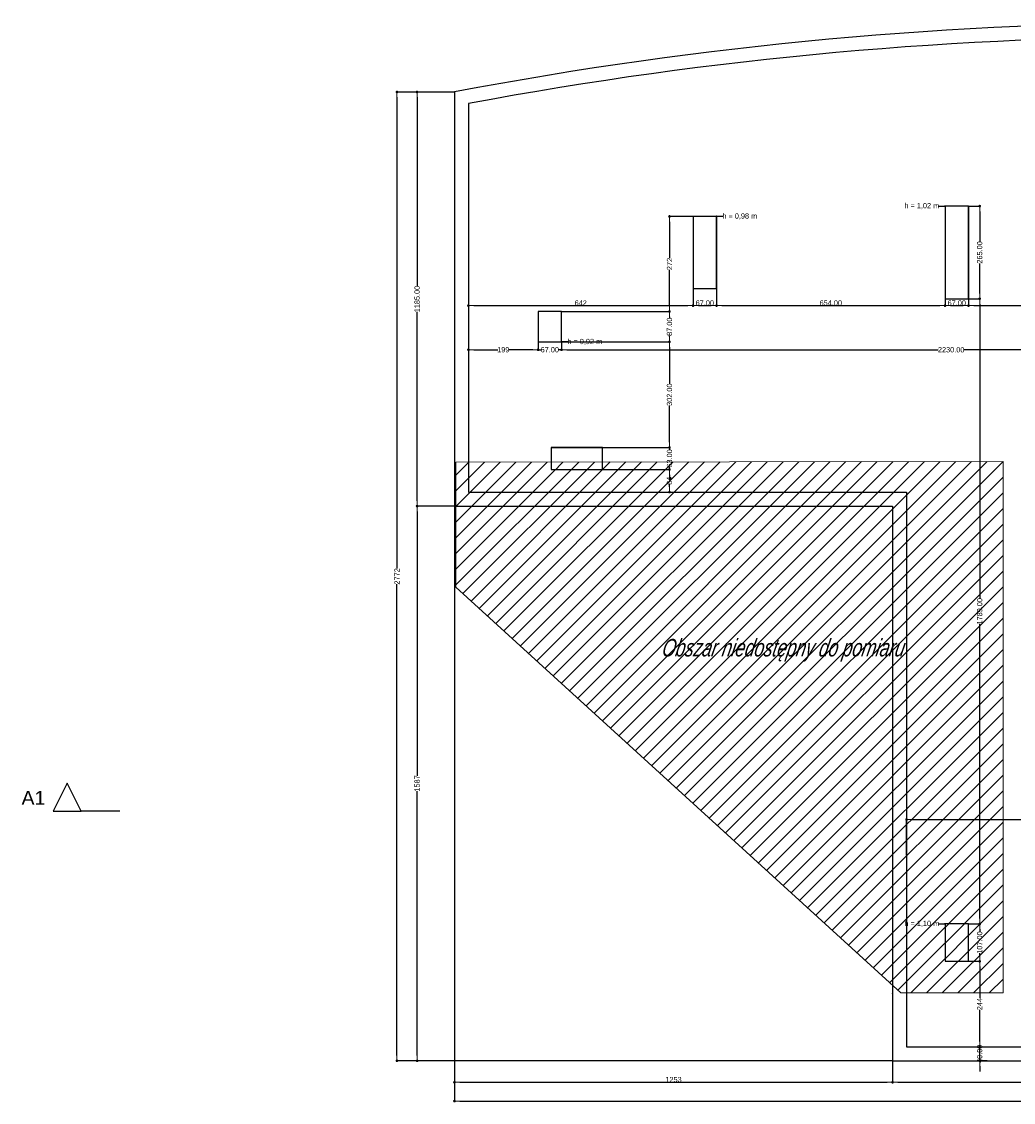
# Model space of a CAD drawing. Header units: millimetres. Extents: x -175445 to -20415, y -559200 to 231527.
# Tile 53 of 256: x -168540 to -140160, y -249072 to -218144. Entities that reach past the tile are written whole.
import ezdxf
from ezdxf import colors
from ezdxf.entities.mleader import LeaderData, LeaderLine
from ezdxf.math import Vec2, Vec3

# ---------------------------------------------------------------- set-up
doc = ezdxf.new("R2010")
doc.units = ezdxf.units.MM
doc.header["$MEASUREMENT"] = 0
doc.linetypes.add('Wipeout_Contour', pattern=[1000, 0, -1000])
for name, color, linetype in [('Linia', 7, 'Continuous'), ('Płaszczyzna odcinająca', 7, 'Continuous'), ('Strop', 7, 'Continuous'), ('Słup', 7, 'Continuous'), ('Tekst', 7, 'Continuous'), ('Wymiary', 9, 'Continuous')]:
    doc.layers.add(name, color=color, linetype=linetype)
doc.layers.add('PAB - opisy ogólne', color=7, linetype='Continuous', lineweight=18)
doc.layers.add('PAB - widokowe', color=7, linetype='Continuous', lineweight=18)
doc.styles.add('Arial', font='txt')
doc.styles.add('ROMANS-ITALIC', font='ariali.ttf', dxfattribs={"width": 0.7, "oblique": 12})
doc.styles.add('Times new roman', font='txt')
doc.dimstyles.new('GENERATED_STYLE__1', dxfattribs={"dimtxt": 150, "dimasz": 152, "dimexe": 0.18, "dimexo": 0, "dimgap": 0.09, "dimtad": 1, "dimtih": 1, "dimtoh": 1, "dimlfac": 0.1, "dimzin": 0, "dimdsep": 46, "dimtxsty": 'Arial', "dimblk": 'ARROWHEAD_11', "dimblk1": 'ARROWHEAD_11', "dimblk2": 'ARROWHEAD_11', "dimcen": 0.09, "dimclrd": 256, "dimclre": 256, "dimclrt": 256, "dimazin": 0, "dimtfac": 1, "dimtdec": 4, "dimtmove": 0, "dimatfit": 3, "dimfxl": 1, "dimtolj": 1, "dimtzin": 0, "dimarcsym": 0})
doc.dimstyles.new('GENERATED_STYLE__2', dxfattribs={"dimtxt": 150, "dimasz": 152, "dimexe": 0.18, "dimexo": 0, "dimgap": 0.09, "dimtad": 1, "dimlfac": 0.1, "dimzin": 0, "dimdsep": 46, "dimtxsty": 'Arial', "dimblk": 'ARROWHEAD_11', "dimblk1": 'ARROWHEAD_11', "dimblk2": 'ARROWHEAD_11', "dimcen": 0.09, "dimclrd": 256, "dimclre": 256, "dimclrt": 256, "dimazin": 0, "dimtfac": 1, "dimtdec": 4, "dimtmove": 0, "dimatfit": 3, "dimfxl": 1, "dimtolj": 1, "dimtzin": 0, "dimarcsym": 0})

# ---------------------------------------------------------------- blocks, each defined once
blk = doc.blocks.new('ARROWHEAD_11')
at = {"color": 0, "linetype": 'Continuous', "lineweight": 0}
blk.add_line((0, 0), (-1, 0), dxfattribs=at)
at = {"color": 0, "linetype": 'Continuous', "lineweight": 0, "const_width": 0.25, "flags": 128}
blk.add_lwpolyline([(-0.125, 0, 1), (0.125, 0, 1)], format="xyb", close=True, dxfattribs=at)
blk = doc.blocks.new('*D3928')
at = {"layer": 'Defpoints', "color": 0}
for p in [(-149325, -223719), (-155754, -224526), (-149325, -226272)]:
    blk.add_point(p, dxfattribs=at)
at = {"layer": 'Wymiary', "lineweight": -2}
for p, q in [((-149325, -223719), (-149325, -226272)), ((-155754, -224526), (-155754, -226272)), ((-155602, -226272), (-149477, -226272))]:
    blk.add_line(p, q, dxfattribs=at)
at = {"layer": 'Wymiary', "lineweight": -2, "xscale": 152, "yscale": 152, "zscale": 152, "rotation": 180}
blk.add_blockref('ARROWHEAD_11', (-155754, -226272), dxfattribs=at)
at = {"layer": 'Wymiary', "lineweight": -2, "xscale": 152, "yscale": 152, "zscale": 152}
blk.add_blockref('ARROWHEAD_11', (-149325, -226272), dxfattribs=at)
at = {"layer": 'Wymiary', "lineweight": 13, "insert": (-152540, -226195), "char_height": 150, "attachment_point": 5, "style": 'Arial'}
blk.add_mtext('\\A1;642', dxfattribs=at)
blk = doc.blocks.new('*D3929')
at = {"layer": 'Defpoints', "color": 0}
for p in [(-149325, -223719), (-148655, -223719), (-148655, -226272)]:
    blk.add_point(p, dxfattribs=at)
at = {"layer": 'Wymiary', "lineweight": -2}
for p, q in [((-149325, -223719), (-149325, -226272)), ((-148655, -223719), (-148655, -226272)), ((-149173, -226272), (-148807, -226272))]:
    blk.add_line(p, q, dxfattribs=at)
at = {"layer": 'Wymiary', "lineweight": -2, "xscale": 152, "yscale": 152, "zscale": 152, "rotation": 180}
blk.add_blockref('ARROWHEAD_11', (-149325, -226272), dxfattribs=at)
at = {"layer": 'Wymiary', "lineweight": -2, "xscale": 152, "yscale": 152, "zscale": 152}
blk.add_blockref('ARROWHEAD_11', (-148655, -226272), dxfattribs=at)
at = {"layer": 'Wymiary', "lineweight": 13, "insert": (-148990, -226195), "char_height": 150, "attachment_point": 5, "style": 'Arial'}
blk.add_mtext('\\A1;67.00', dxfattribs=at)
blk = doc.blocks.new('*D3930')
at = {"layer": 'Defpoints', "color": 0}
for p in [(-142115, -223424), (-148655, -223719), (-142115, -226272)]:
    blk.add_point(p, dxfattribs=at)
at = {"layer": 'Wymiary', "lineweight": -2}
for p, q in [((-142115, -223424), (-142115, -226272)), ((-148655, -223719), (-148655, -226272)), ((-148503, -226272), (-142267, -226272))]:
    blk.add_line(p, q, dxfattribs=at)
at = {"layer": 'Wymiary', "lineweight": -2, "xscale": 152, "yscale": 152, "zscale": 152, "rotation": 180}
blk.add_blockref('ARROWHEAD_11', (-148655, -226272), dxfattribs=at)
at = {"layer": 'Wymiary', "lineweight": -2, "xscale": 152, "yscale": 152, "zscale": 152}
blk.add_blockref('ARROWHEAD_11', (-142115, -226272), dxfattribs=at)
at = {"layer": 'Wymiary', "lineweight": 13, "insert": (-145385, -226195), "char_height": 150, "attachment_point": 5, "style": 'Arial'}
blk.add_mtext('\\A1;654.00', dxfattribs=at)
blk = doc.blocks.new('*D3931')
at = {"layer": 'Defpoints', "color": 0}
for p in [(-142115, -223424), (-141445, -223424), (-141445, -226272)]:
    blk.add_point(p, dxfattribs=at)
at = {"layer": 'Wymiary', "lineweight": -2}
for p, q in [((-142115, -223424), (-142115, -226272)), ((-141445, -223424), (-141445, -226272)), ((-141963, -226272), (-141597, -226272))]:
    blk.add_line(p, q, dxfattribs=at)
at = {"layer": 'Wymiary', "lineweight": -2, "xscale": 152, "yscale": 152, "zscale": 152, "rotation": 180}
blk.add_blockref('ARROWHEAD_11', (-142115, -226272), dxfattribs=at)
at = {"layer": 'Wymiary', "lineweight": -2, "xscale": 152, "yscale": 152, "zscale": 152}
blk.add_blockref('ARROWHEAD_11', (-141445, -226272), dxfattribs=at)
at = {"layer": 'Wymiary', "lineweight": 13, "insert": (-141780, -226195), "char_height": 150, "attachment_point": 5, "style": 'Arial'}
blk.add_mtext('\\A1;67.00', dxfattribs=at)
blk = doc.blocks.new('*D3932')
at = {"layer": 'Defpoints', "color": 0}
for p in [(-141445, -223424), (-134875, -226132), (-134875, -226272)]:
    blk.add_point(p, dxfattribs=at)
at = {"layer": 'Wymiary', "lineweight": -2}
for p, q in [((-141445, -223424), (-141445, -226272)), ((-141293, -226272), (-135027, -226272)), ((-134875, -226132), (-134875, -226272))]:
    blk.add_line(p, q, dxfattribs=at)
at = {"layer": 'Wymiary', "lineweight": -2, "xscale": 152, "yscale": 152, "zscale": 152, "rotation": 180}
blk.add_blockref('ARROWHEAD_11', (-141445, -226272), dxfattribs=at)
at = {"layer": 'Wymiary', "lineweight": -2, "xscale": 152, "yscale": 152, "zscale": 152}
blk.add_blockref('ARROWHEAD_11', (-134875, -226272), dxfattribs=at)
at = {"layer": 'Wymiary', "lineweight": 13, "insert": (-138160, -226195), "char_height": 150, "attachment_point": 5, "style": 'Arial'}
blk.add_mtext('\\A1;657.00', dxfattribs=at)
blk = doc.blocks.new('*D3949')
at = {"layer": 'Defpoints', "color": 0}
for p in [(-153384, -230960), (-150001, -230960), (-153391, -231608)]:
    blk.add_point(p, dxfattribs=at)
at = {"layer": 'Wymiary', "lineweight": -2}
for p, q in [((-153384, -230960), (-150001, -230960)), ((-150001, -231112), (-150001, -231176)), ((-153391, -231608), (-150001, -231608)), ((-150001, -231456), (-150001, -231392))]:
    blk.add_line(p, q, dxfattribs=at)
at = {"layer": 'Wymiary', "lineweight": -2, "xscale": 152, "yscale": 152, "zscale": 152}
for p, rotation in [((-150001, -230960), 90), ((-150001, -231608), 270)]:
    blk.add_blockref('ARROWHEAD_11', p, dxfattribs=dict(at, rotation=rotation))
at = {"layer": 'Wymiary', "lineweight": 13, "insert": (-150001, -231284), "char_height": 150, "attachment_point": 5, "rotation": 90, "style": 'Arial'}
blk.add_mtext('\\A1;64', dxfattribs=at)
blk = doc.blocks.new('*D3950')
at = {"layer": 'Defpoints', "color": 0}
for p in [(-153384, -230330), (-150001, -230330), (-153384, -230960)]:
    blk.add_point(p, dxfattribs=at)
at = {"layer": 'Wymiary', "lineweight": -2}
for p, q in [((-150001, -230178), (-150001, -230026)), ((-153384, -230330), (-150001, -230330)), ((-150001, -230330), (-150001, -230392)), ((-153384, -230960), (-150001, -230960)), ((-150001, -230960), (-150001, -230899)), ((-150001, -231112), (-150001, -231264))]:
    blk.add_line(p, q, dxfattribs=at)
at = {"layer": 'Wymiary', "lineweight": -2, "xscale": 152, "yscale": 152, "zscale": 152}
for p, rotation in [((-150001, -230330), 270), ((-150001, -230960), 90)]:
    blk.add_blockref('ARROWHEAD_11', p, dxfattribs=dict(at, rotation=rotation))
at = {"layer": 'Wymiary', "lineweight": 13, "insert": (-150001, -230645), "char_height": 150, "attachment_point": 5, "rotation": 90, "style": 'Arial'}
blk.add_mtext('\\A1;63.00', dxfattribs=at)
blk = doc.blocks.new('*D3951')
at = {"layer": 'Defpoints', "color": 0}
for p in [(-153090, -227310), (-150001, -227310), (-153384, -230330)]:
    blk.add_point(p, dxfattribs=at)
at = {"layer": 'Wymiary', "lineweight": -2}
for p, q in [((-153090, -227310), (-150001, -227310)), ((-150001, -227462), (-150001, -228509)), ((-150001, -230178), (-150001, -229132)), ((-153384, -230330), (-150001, -230330))]:
    blk.add_line(p, q, dxfattribs=at)
at = {"layer": 'Wymiary', "lineweight": -2, "xscale": 152, "yscale": 152, "zscale": 152}
for p, rotation in [((-150001, -227310), 90), ((-150001, -230330), 270)]:
    blk.add_blockref('ARROWHEAD_11', p, dxfattribs=dict(at, rotation=rotation))
at = {"layer": 'Wymiary', "lineweight": 13, "insert": (-150001, -228820), "char_height": 150, "attachment_point": 5, "rotation": 90, "style": 'Arial'}
blk.add_mtext('\\A1;302.00', dxfattribs=at)
blk = doc.blocks.new('*D3952')
at = {"layer": 'Defpoints', "color": 0}
for p in [(-153090, -226440), (-150001, -226440), (-153090, -227310)]:
    blk.add_point(p, dxfattribs=at)
at = {"layer": 'Wymiary', "lineweight": -2}
for p, q in [((-153090, -226440), (-150001, -226440)), ((-150001, -226592), (-150001, -226622)), ((-153090, -227310), (-150001, -227310)), ((-150001, -227158), (-150001, -227128))]:
    blk.add_line(p, q, dxfattribs=at)
at = {"layer": 'Wymiary', "lineweight": -2, "xscale": 152, "yscale": 152, "zscale": 152}
for p, rotation in [((-150001, -226440), 90), ((-150001, -227310), 270)]:
    blk.add_blockref('ARROWHEAD_11', p, dxfattribs=dict(at, rotation=rotation))
at = {"layer": 'Wymiary', "lineweight": 13, "insert": (-150001, -226875), "char_height": 150, "attachment_point": 5, "rotation": 90, "style": 'Arial'}
blk.add_mtext('\\A1;87.00', dxfattribs=at)
blk = doc.blocks.new('*D3953')
at = {"layer": 'Defpoints', "color": 0}
for p in [(-150001, -223719), (-149325, -223719), (-153090, -226440)]:
    blk.add_point(p, dxfattribs=at)
at = {"layer": 'Wymiary', "lineweight": -2}
for p, q in [((-149325, -223719), (-150001, -223719)), ((-150001, -223871), (-150001, -224913)), ((-150001, -226288), (-150001, -225246)), ((-153090, -226440), (-150001, -226440))]:
    blk.add_line(p, q, dxfattribs=at)
at = {"layer": 'Wymiary', "lineweight": -2, "xscale": 152, "yscale": 152, "zscale": 152}
for p, rotation in [((-150001, -223719), 90), ((-150001, -226440), 270)]:
    blk.add_blockref('ARROWHEAD_11', p, dxfattribs=dict(at, rotation=rotation))
at = {"layer": 'Wymiary', "lineweight": 13, "insert": (-150001, -225080), "char_height": 150, "attachment_point": 5, "rotation": 90, "style": 'Arial'}
blk.add_mtext('\\A1;272', dxfattribs=at)
blk = doc.blocks.new('*D3955')
at = {"layer": 'Defpoints', "color": 0}
for p in [(-153090, -227310), (-130790, -227312), (-153091, -227534)]:
    blk.add_point(p, dxfattribs=at)
at = {"layer": 'Wymiary', "lineweight": -2}
for p, q in [((-153090, -227310), (-153091, -227534)), ((-130790, -227312), (-130791, -227536)), ((-152939, -227534), (-142311, -227535)), ((-130943, -227536), (-141570, -227535))]:
    blk.add_line(p, q, dxfattribs=at)
at = {"layer": 'Wymiary', "lineweight": -2, "xscale": 152, "yscale": 152, "zscale": 152}
for p, rotation in [((-153091, -227534), 179.9948180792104), ((-130791, -227536), 359.9948180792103)]:
    blk.add_blockref('ARROWHEAD_11', p, dxfattribs=dict(at, rotation=rotation))
at = {"layer": 'Wymiary', "lineweight": 13, "insert": (-141941, -227535), "char_height": 150, "attachment_point": 5, "rotation": 359.9948, "style": 'Arial'}
blk.add_mtext('\\A1;2230.00', dxfattribs=at)
blk = doc.blocks.new('*D3956')
at = {"layer": 'Defpoints', "color": 0}
for p in [(-153760, -227310), (-153090, -227310), (-153761, -227534)]:
    blk.add_point(p, dxfattribs=at)
at = {"layer": 'Wymiary', "lineweight": -2}
for p, q in [((-153760, -227310), (-153761, -227534)), ((-153090, -227310), (-153091, -227534)), ((-153913, -227534), (-154065, -227534)), ((-153761, -227534), (-153679, -227534)), ((-153091, -227534), (-153172, -227534)), ((-152939, -227534), (-152787, -227534))]:
    blk.add_line(p, q, dxfattribs=at)
at = {"layer": 'Wymiary', "lineweight": -2, "xscale": 152, "yscale": 152, "zscale": 152}
for p, rotation in [((-153761, -227534), 359.9948180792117), ((-153091, -227534), 179.9948180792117)]:
    blk.add_blockref('ARROWHEAD_11', p, dxfattribs=dict(at, rotation=rotation))
at = {"layer": 'Wymiary', "lineweight": 13, "insert": (-153426, -227534), "char_height": 150, "attachment_point": 5, "rotation": 359.9948, "style": 'Arial'}
blk.add_mtext('\\A1;67.00', dxfattribs=at)
blk = doc.blocks.new('*D3957')
at = {"layer": 'Defpoints', "color": 0}
for p in [(-155754, -227310), (-153760, -227310), (-155754, -227534)]:
    blk.add_point(p, dxfattribs=at)
at = {"layer": 'Wymiary', "lineweight": -2}
for p, q in [((-155754, -227310), (-155754, -227534)), ((-153760, -227310), (-153761, -227534)), ((-155602, -227534), (-154916, -227534)), ((-153913, -227534), (-154598, -227534))]:
    blk.add_line(p, q, dxfattribs=at)
at = {"layer": 'Wymiary', "lineweight": -2, "xscale": 152, "yscale": 152, "zscale": 152}
for p, rotation in [((-155754, -227534), 179.9948180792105), ((-153761, -227534), 359.9948180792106)]:
    blk.add_blockref('ARROWHEAD_11', p, dxfattribs=dict(at, rotation=rotation))
at = {"layer": 'Wymiary', "lineweight": 13, "insert": (-154757, -227534), "char_height": 150, "attachment_point": 5, "rotation": 359.9948, "style": 'Arial'}
blk.add_mtext('\\A1;199', dxfattribs=at)
blk = doc.blocks.new('*D3958')
at = {"layer": 'Defpoints', "color": 0}
for p in [(-141356, -247482), (-141125, -247482), (-140913, -247882)]:
    blk.add_point(p, dxfattribs=at)
at = {"layer": 'Wymiary', "lineweight": -2}
for p, q in [((-141125, -247330), (-141125, -247178)), ((-141356, -247482), (-141124, -247482)), ((-141125, -247882), (-141125, -247482)), ((-140913, -247882), (-141125, -247882)), ((-141125, -248034), (-141125, -248186))]:
    blk.add_line(p, q, dxfattribs=at)
at = {"layer": 'Wymiary', "lineweight": -2, "xscale": 152, "yscale": 152, "zscale": 152}
for p, rotation in [((-141125, -247482), 270), ((-141125, -247882), 90)]:
    blk.add_blockref('ARROWHEAD_11', p, dxfattribs=dict(at, rotation=rotation))
at = {"layer": 'Wymiary', "lineweight": 13, "insert": (-141125, -247682), "char_height": 150, "attachment_point": 5, "rotation": 90, "style": 'Arial'}
blk.add_mtext('\\A1;40.00', dxfattribs=at)
blk = doc.blocks.new('*D3959')
at = {"layer": 'Defpoints', "color": 0}
for p in [(-141445, -245034), (-141125, -245034), (-141356, -247482)]:
    blk.add_point(p, dxfattribs=at)
at = {"layer": 'Wymiary', "lineweight": -2}
for p, q in [((-141445, -245034), (-141124, -245034)), ((-141125, -245186), (-141125, -246091)), ((-141125, -247330), (-141125, -246425)), ((-141356, -247482), (-141124, -247482))]:
    blk.add_line(p, q, dxfattribs=at)
at = {"layer": 'Wymiary', "lineweight": -2, "xscale": 152, "yscale": 152, "zscale": 152}
for p, rotation in [((-141125, -245034), 90), ((-141125, -247482), 270)]:
    blk.add_blockref('ARROWHEAD_11', p, dxfattribs=dict(at, rotation=rotation))
at = {"layer": 'Wymiary', "lineweight": 13, "insert": (-141125, -246258), "char_height": 150, "attachment_point": 5, "rotation": 90, "style": 'Arial'}
blk.add_mtext('\\A1;244', dxfattribs=at)
blk = doc.blocks.new('*D3960')
at = {"layer": 'Defpoints', "color": 0}
for p in [(-141445, -243964), (-141125, -243964), (-141445, -245034)]:
    blk.add_point(p, dxfattribs=at)
at = {"layer": 'Wymiary', "lineweight": -2}
for p, q in [((-141445, -243964), (-141124, -243964)), ((-141125, -244116), (-141125, -244194)), ((-141125, -244882), (-141125, -244803)), ((-141445, -245034), (-141124, -245034))]:
    blk.add_line(p, q, dxfattribs=at)
at = {"layer": 'Wymiary', "lineweight": -2, "xscale": 152, "yscale": 152, "zscale": 152}
for p, rotation in [((-141125, -243964), 90), ((-141125, -245034), 270)]:
    blk.add_blockref('ARROWHEAD_11', p, dxfattribs=dict(at, rotation=rotation))
at = {"layer": 'Wymiary', "lineweight": 13, "insert": (-141125, -244499), "char_height": 150, "attachment_point": 5, "rotation": 90, "style": 'Arial'}
blk.add_mtext('\\A1;107.00', dxfattribs=at)
blk = doc.blocks.new('*D3961')
at = {"layer": 'Defpoints', "color": 0}
for p in [(-141445, -226074), (-141125, -226074), (-141445, -243964)]:
    blk.add_point(p, dxfattribs=at)
at = {"layer": 'Wymiary', "lineweight": -2}
for p, q in [((-141445, -226074), (-141124, -226074)), ((-141125, -226226), (-141125, -234656)), ((-141125, -243812), (-141125, -235381)), ((-141445, -243964), (-141124, -243964))]:
    blk.add_line(p, q, dxfattribs=at)
at = {"layer": 'Wymiary', "lineweight": -2, "xscale": 152, "yscale": 152, "zscale": 152}
for p, rotation in [((-141125, -226074), 90), ((-141125, -243964), 270)]:
    blk.add_blockref('ARROWHEAD_11', p, dxfattribs=dict(at, rotation=rotation))
at = {"layer": 'Wymiary', "lineweight": 13, "insert": (-141125, -235019), "char_height": 150, "attachment_point": 5, "rotation": 90, "style": 'Arial'}
blk.add_mtext('\\A1;1789.00', dxfattribs=at)
blk = doc.blocks.new('*D3962')
at = {"layer": 'Defpoints', "color": 0}
for p in [(-141445, -223424), (-141125, -223424), (-141445, -226074)]:
    blk.add_point(p, dxfattribs=at)
at = {"layer": 'Wymiary', "lineweight": -2}
for p, q in [((-141445, -223424), (-141124, -223424)), ((-141125, -223576), (-141125, -224436)), ((-141125, -225922), (-141125, -225061)), ((-141445, -226074), (-141124, -226074))]:
    blk.add_line(p, q, dxfattribs=at)
at = {"layer": 'Wymiary', "lineweight": -2, "xscale": 152, "yscale": 152, "zscale": 152}
for p, rotation in [((-141125, -223424), 90), ((-141125, -226074), 270)]:
    blk.add_blockref('ARROWHEAD_11', p, dxfattribs=dict(at, rotation=rotation))
at = {"layer": 'Wymiary', "lineweight": 13, "insert": (-141125, -224749), "char_height": 150, "attachment_point": 5, "rotation": 90, "style": 'Arial'}
blk.add_mtext('\\A1;265.00', dxfattribs=at)
blk = doc.blocks.new('*D3978')
at = {"layer": 'Defpoints', "color": 0}
for p in [(-134832, -240977), (-134832, -241812), (-143215, -242001)]:
    blk.add_point(p, dxfattribs=at)
at = {"layer": 'Wymiary', "lineweight": -2}
for p, q in [((-143215, -242001), (-143215, -240977)), ((-143063, -240977), (-134984, -240977)), ((-134832, -241812), (-134832, -240977))]:
    blk.add_line(p, q, dxfattribs=at)
at = {"layer": 'Wymiary', "lineweight": -2, "xscale": 152, "yscale": 152, "zscale": 152, "rotation": 180}
blk.add_blockref('ARROWHEAD_11', (-143215, -240977), dxfattribs=at)
at = {"layer": 'Wymiary', "lineweight": -2, "xscale": 152, "yscale": 152, "zscale": 152}
blk.add_blockref('ARROWHEAD_11', (-134832, -240977), dxfattribs=at)
at = {"layer": 'Wymiary', "lineweight": 13, "insert": (-139024, -240900), "char_height": 150, "attachment_point": 5, "style": 'Arial'}
blk.add_mtext('\\A1;838', dxfattribs=at)
blk = doc.blocks.new('*D4084')
at = {"layer": 'Defpoints', "color": 0}
for p in [(-156154, -232008), (-143618, -247882), (-143618, -248497)]:
    blk.add_point(p, dxfattribs=at)
at = {"layer": 'Wymiary', "lineweight": -2}
for p, q in [((-156154, -232008), (-156154, -248497)), ((-143618, -247882), (-143618, -248497)), ((-156002, -248497), (-143770, -248497))]:
    blk.add_line(p, q, dxfattribs=at)
at = {"layer": 'Wymiary', "lineweight": -2, "xscale": 152, "yscale": 152, "zscale": 152, "rotation": 180}
blk.add_blockref('ARROWHEAD_11', (-156154, -248497), dxfattribs=at)
at = {"layer": 'Wymiary', "lineweight": -2, "xscale": 152, "yscale": 152, "zscale": 152}
blk.add_blockref('ARROWHEAD_11', (-143618, -248497), dxfattribs=at)
at = {"layer": 'Wymiary', "lineweight": 13, "insert": (-149886, -248420), "char_height": 150, "attachment_point": 5, "style": 'Arial'}
blk.add_mtext('\\A1;1253', dxfattribs=at)
blk = doc.blocks.new('*D4085')
at = {"layer": 'Defpoints', "color": 0}
for p in [(-143618, -247882), (-98195, -247882), (-98195, -248497)]:
    blk.add_point(p, dxfattribs=at)
at = {"layer": 'Wymiary', "lineweight": -2}
for p, q in [((-143618, -247882), (-143618, -248497)), ((-98195, -247882), (-98195, -248497)), ((-143466, -248497), (-98347, -248497))]:
    blk.add_line(p, q, dxfattribs=at)
at = {"layer": 'Wymiary', "lineweight": -2, "xscale": 152, "yscale": 152, "zscale": 152, "rotation": 180}
blk.add_blockref('ARROWHEAD_11', (-143618, -248497), dxfattribs=at)
at = {"layer": 'Wymiary', "lineweight": -2, "xscale": 152, "yscale": 152, "zscale": 152}
blk.add_blockref('ARROWHEAD_11', (-98195, -248497), dxfattribs=at)
at = {"layer": 'Wymiary', "lineweight": 13, "insert": (-120907, -248421), "char_height": 150, "attachment_point": 5, "style": 'Arial'}
blk.add_mtext('\\A1;4542', dxfattribs=at)
blk = doc.blocks.new('*D4091')
at = {"layer": 'Defpoints', "color": 0}
for p in [(-157223, -232008), (-156154, -232008), (-143618, -247882)]:
    blk.add_point(p, dxfattribs=at)
at = {"layer": 'Wymiary', "lineweight": -2}
for p, q in [((-156154, -232008), (-157224, -232008)), ((-157223, -232160), (-157223, -239728)), ((-157223, -247730), (-157223, -240162)), ((-143618, -247882), (-157224, -247882))]:
    blk.add_line(p, q, dxfattribs=at)
at = {"layer": 'Wymiary', "lineweight": -2, "xscale": 152, "yscale": 152, "zscale": 152}
for p, rotation in [((-157223, -232008), 90), ((-157223, -247882), 270)]:
    blk.add_blockref('ARROWHEAD_11', p, dxfattribs=dict(at, rotation=rotation))
at = {"layer": 'Wymiary', "lineweight": 13, "insert": (-157223, -239945), "char_height": 150, "attachment_point": 5, "rotation": 90, "style": 'Arial'}
blk.add_mtext('\\A1;1587', dxfattribs=at)
blk = doc.blocks.new('*D4092')
at = {"layer": 'Defpoints', "color": 0}
for p in [(-157223, -220158), (-156154, -220158), (-156154, -232008)]:
    blk.add_point(p, dxfattribs=at)
at = {"layer": 'Wymiary', "lineweight": -2}
for p, q in [((-156154, -220158), (-157224, -220158)), ((-157223, -220310), (-157223, -225720)), ((-157223, -231856), (-157223, -226445)), ((-156154, -232008), (-157224, -232008))]:
    blk.add_line(p, q, dxfattribs=at)
at = {"layer": 'Wymiary', "lineweight": -2, "xscale": 152, "yscale": 152, "zscale": 152}
for p, rotation in [((-157223, -220158), 90), ((-157223, -232008), 270)]:
    blk.add_blockref('ARROWHEAD_11', p, dxfattribs=dict(at, rotation=rotation))
at = {"layer": 'Wymiary', "lineweight": 13, "insert": (-157223, -226083), "char_height": 150, "attachment_point": 5, "rotation": 90, "style": 'Arial'}
blk.add_mtext('\\A1;1185.00', dxfattribs=at)
blk = doc.blocks.new('*D4093')
at = {"layer": 'Defpoints', "color": 0}
for p in [(-157799, -220158), (-156154, -220158), (-143618, -247882)]:
    blk.add_point(p, dxfattribs=at)
at = {"layer": 'Wymiary', "lineweight": -2}
for p, q in [((-156154, -220158), (-157799, -220158)), ((-157799, -220310), (-157799, -233796)), ((-157799, -247730), (-157799, -234245)), ((-143618, -247882), (-157799, -247882))]:
    blk.add_line(p, q, dxfattribs=at)
at = {"layer": 'Wymiary', "lineweight": -2, "xscale": 152, "yscale": 152, "zscale": 152}
for p, rotation in [((-157799, -220158), 90), ((-157799, -247882), 270)]:
    blk.add_blockref('ARROWHEAD_11', p, dxfattribs=dict(at, rotation=rotation))
at = {"layer": 'Wymiary', "lineweight": 13, "insert": (-157799, -234020), "char_height": 150, "attachment_point": 5, "rotation": 90, "style": 'Arial'}
blk.add_mtext('\\A1;2772', dxfattribs=at)
blk = doc.blocks.new('*D4094')
at = {"layer": 'Defpoints', "color": 0}
for p in [(-156154, -232008), (-69175, -241777), (-69175, -249034)]:
    blk.add_point(p, dxfattribs=at)
at = {"layer": 'Wymiary', "lineweight": -2}
for p, q in [((-156154, -232008), (-156154, -249034)), ((-69175, -241777), (-69175, -249034)), ((-156002, -249034), (-69327, -249034))]:
    blk.add_line(p, q, dxfattribs=at)
at = {"layer": 'Wymiary', "lineweight": -2, "xscale": 152, "yscale": 152, "zscale": 152, "rotation": 180}
blk.add_blockref('ARROWHEAD_11', (-156154, -249034), dxfattribs=at)
at = {"layer": 'Wymiary', "lineweight": -2, "xscale": 152, "yscale": 152, "zscale": 152}
blk.add_blockref('ARROWHEAD_11', (-69175, -249034), dxfattribs=at)
at = {"layer": 'Wymiary', "lineweight": 13, "insert": (-112665, -248957), "char_height": 150, "attachment_point": 5, "style": 'Arial'}
blk.add_mtext('\\A1;8697', dxfattribs=at)

msp = doc.modelspace()

# ---------------------------------------------------------------- linework, layer by layer
at = {"layer": 'Płaszczyzna odcinająca', "color": 253}
msp.add_line((-165732.766, -240739.827), (-166832.766, -240739.827), dxfattribs=at)
at = {"layer": 'Strop', "color": 253, "flags": 128}
for points in [[(-116630.92, -219636.25, 0.026147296), (-127667.74, -218426.566), (-131941.689, -218224.558, 0.006018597), (-134633.975, -218178.559, 0.048415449), (-156154.021, -220157.681, 0.000026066), (-156154.021, -220159.867), (-156154.021, -220678.407), (-156154.021, -222958.111), (-156154.021, -232007.681), (-155754.021, -232007.681), (-143615.433, -232007.681), (-143615.433, -245775.303), (-143615.433, -246316.861), (-143617.874, -246316.861), (-143617.874, -247882.5), (-141925.477, -247882.5), (-98195.477, -247882.5)], [(-116630.92, -219636.25, 0.026147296), (-127667.74, -218426.566), (-131941.689, -218224.558, 0.006018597), (-134633.975, -218178.559, 0.048415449), (-156154.021, -220157.681), (-156154.021, -232007.681), (-143615.433, -232007.681), (-143615.433, -245951.779), (-143617.874, -245949.552), (-143617.874, -247882.5), (-141925.477, -247882.5), (-98195.477, -247882.5)], [(-117090.037, -219967.51, 0.025197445), (-127688.556, -218826.029), (-131956.953, -218624.283, 0.00601048), (-134635.993, -218578.554, 0.047671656), (-155754.021, -220489.101), (-155754.021, -231607.681), (-143215.433, -231607.681), (-143215.433, -245775.303), (-143215.433, -247482.5), (-141925.477, -247482.5), (-98595.477, -247482.5)]]:
    msp.add_lwpolyline(points, format="xyb", dxfattribs=at)

# ---------------------------------------------------------------- texts
at = {"layer": 'Płaszczyzna odcinająca', "color": 253, "insert": (-168542.024, -240556.969), "char_height": 400, "attachment_point": 7, "style": 'Arial'}
msp.add_mtext('\\A1;{\\fArial|b0|i0|c238|p38;A1}', dxfattribs=at)
at = {"layer": 'Tekst', "color": 253, "char_height": 150, "attachment_point": 2, "style": 'Times new roman'}
for s, insert in [('\\A1;{\\fArial|b0|i0|c0|p38;h = 1,02 m}', (-142781.2, -223335.313)), ('\\A1;{\\fArial|b0|i0|c0|p38;h = 0,98 m}', (-147989.75, -223630.313)), ('\\A1;{\\fArial|b0|i0|c0|p38;h = 0,92 m}', (-152424.772, -227222.156)), ('\\A1;{\\fArial|b0|i0|c0|p38;h = 1,10 m}', (-142781.201, -243875.313))]:
    msp.add_mtext(s, dxfattribs=dict(at, insert=insert))

# ---------------------------------------------------------------- dimensions: what is measured, and where the dimension line sits
at = {"layer": 'Wymiary', "color": 8, "lineweight": 13}
for base, p1, p2, picture, middle in [((-157223.498, -220157.681), (-156154.021, -232007.681), (-156154.021, -220157.681), '*D4092', (-157223.498, -226082.681)), ((-141124.612, -247482.5), (-140913.006, -247882.5), (-141356.417, -247482.5), '*D3958', (-141124.612, -247682.5))]:
    dim = msp.add_linear_dim(base=base, p1=p1, p2=p2, angle=90, dimstyle='GENERATED_STYLE__2', dxfattribs=at)
    dim.commit()
    dim.dimension.update_dxf_attribs({"geometry": picture, "text_midpoint": middle, "dimtype": 160, "text_rotation": 90})
dim = msp.add_linear_dim(base=(-157223.498, -232007.681), p1=(-143617.874, -247882.5), p2=(-156154.021, -232007.681), angle=90, text='1587', dimstyle='GENERATED_STYLE__2', dxfattribs=at)
dim.commit()
dim.dimension.update_dxf_attribs({"geometry": '*D4091', "text_midpoint": (-157223.498, -239945.09), "dimtype": 160, "text_rotation": 90})
for base, p1, p2, text, picture, middle in [((-143617.874, -248497.217), (-156154.021, -232007.681), (-143617.874, -247882.5), '1253', '*D4084', (-149885.947, -248497.217)), ((-134832.169, -240976.793), (-143215.433, -242001.017), (-134832.169, -241812.5), '838', '*D3978', (-139023.801, -240976.793)), ((-98195.477, -248497.217), (-143617.874, -247882.5), (-98195.477, -247882.5), '4542', '*D4085', (-120906.675, -248497.217))]:
    dim = msp.add_linear_dim(base=base, p1=p1, p2=p2, text=text, dimstyle='GENERATED_STYLE__1', dxfattribs=at)
    dim.commit()
    dim.dimension.update_dxf_attribs({"geometry": picture, "text_midpoint": middle, "dimtype": 160})

# ---------------------------------------------------------------- leaders
at = {"layer": 'PAB - opisy ogólne', "color": 253}
ml = msp.add_multileader_mtext('Standard', dxfattribs=at)
ml.set_content('Obszar niedostępny do pomiaru', color=253, style='ROMANS-ITALIC')
ml.set_leader_properties()
ml.build(insert=Vec2(0, 0))
ml.multileader.update_dxf_attribs({"leader_type": 0, "has_text_frame": 1, "text_right_attachment_type": 5, "dogleg_length": 20, "arrow_head_size": 150})
ctx = ml.context
ctx.base_point, ctx.char_height, ctx.arrow_head_size, ctx.landing_gap_size, ctx.plane_origin = Vec3(-150382.989, -236134.128), 500, 150, 50, Vec3(-151889.614, -239917.349)
ctx.right_attachment, ctx.text_align_type = 5, 2
notes = []
notes.append((ctx, [(1, (1, 1, 0), (-150582.989, -236134.128), (1, 0), 200, [(0, [(-151025.448, -235668.91)], 0, [])])]))
ctx.mtext.insert, ctx.mtext.alignment, ctx.mtext.line_spacing_factor, ctx.mtext.flow_direction = Vec3(-143306.818, -235810.628), 3, 0.8, 5
for ctx, leaders in notes:
    for number, flags, end, landing, length, lines in leaders:
        leader = LeaderData()
        leader.index, (leader.has_last_leader_line, leader.has_dogleg_vector, leader.attachment_direction) = number, flags
        leader.last_leader_point, leader.dogleg_vector, leader.dogleg_length = Vec3(end), Vec3(landing), length
        for number, points, colour, breaks in lines:
            line = LeaderLine()
            line.index, line.vertices, line.color, line.breaks = number, Vec3.list(points), colors.encode_raw_color(colour), breaks
            leader.lines.append(line)
        ctx.leaders.append(leader)

# ---------------------------------------------------------------- next in the draw order: wipeouts: each hides what was drawn before it
at = {"color": 253, "linetype": 'Wipeout_Contour', "lineweight": 0, "ltscale": 501082.166134}
msp.add_wipeout([(-167632.766, -240739.827), (-166832.766, -240739.827), (-167232.766, -239939.827)], dxfattribs=at).dxf.layer = 'Płaszczyzna odcinająca'
at = {"color": 253, "linetype": 'Wipeout_Contour', "lineweight": 0, "ltscale": 580484.181847}
msp.add_wipeout([(-142115.477, -226073.613), (-141445.477, -226073.613), (-141445.477, -223423.613), (-142115.477, -223423.613)], dxfattribs=at).dxf.layer = 'Słup'
at = {"color": 253, "linetype": 'Wipeout_Contour', "lineweight": 0, "ltscale": 608366.858646}
msp.add_wipeout([(-149325.477, -225778.613), (-148655.477, -225778.613), (-148655.477, -223718.613), (-149325.477, -223718.613)], dxfattribs=at).dxf.layer = 'Słup'
at = {"color": 253, "linetype": 'Wipeout_Contour', "lineweight": 0, "ltscale": 623555.621241}
msp.add_wipeout([(-153760.496, -227310.456), (-153090.496, -227310.456), (-153090.496, -226440.456), (-153760.496, -226440.456)], dxfattribs=at).dxf.layer = 'Słup'
at = {"color": 253, "linetype": 'Wipeout_Contour', "lineweight": 0, "ltscale": 617241.074868}
msp.add_wipeout([(-153384.04, -230960.456), (-151914.04, -230960.456), (-151914.04, -230330.456), (-153384.04, -230330.456)], dxfattribs=at).dxf.layer = 'Słup'
at = {"color": 253, "linetype": 'Wipeout_Contour', "lineweight": 0, "ltscale": 565073.83497}
msp.add_wipeout([(-142115.477, -245033.613), (-141445.477, -245033.613), (-141445.477, -243963.613), (-142115.477, -243963.613)], dxfattribs=at).dxf.layer = 'Słup'

# ---------------------------------------------------------------- next in the draw order: hatches: boundary and pattern name
at = {"layer": 'Linia', "linetype": 'Continuous'}
for points in [[(-142102.977, -223423.613), (-142103.928, -223418.829), (-142106.638, -223414.774), (-142110.693, -223412.064), (-142115.477, -223411.113), (-142120.26, -223412.064), (-142124.315, -223414.774), (-142127.025, -223418.829), (-142127.977, -223423.613), (-142127.025, -223428.396), (-142124.315, -223432.451), (-142120.26, -223435.161), (-142115.477, -223436.113), (-142110.693, -223435.161), (-142106.638, -223432.451), (-142103.928, -223428.396)], [(-148642.977, -223718.613), (-148643.928, -223713.829), (-148646.638, -223709.774), (-148650.693, -223707.064), (-148655.477, -223706.113), (-148660.26, -223707.064), (-148664.315, -223709.774), (-148667.025, -223713.829), (-148667.977, -223718.613), (-148667.025, -223723.396), (-148664.315, -223727.451), (-148660.26, -223730.161), (-148655.477, -223731.113), (-148650.693, -223730.161), (-148646.638, -223727.451), (-148643.928, -223723.396)], [(-153077.996, -227310.456), (-153078.948, -227305.672), (-153081.657, -227301.617), (-153085.713, -227298.907), (-153090.496, -227297.956), (-153095.28, -227298.907), (-153099.335, -227301.617), (-153102.045, -227305.672), (-153102.996, -227310.456), (-153102.045, -227315.239), (-153099.335, -227319.295), (-153095.28, -227322.004), (-153090.496, -227322.956), (-153085.713, -227322.004), (-153081.657, -227319.295), (-153078.948, -227315.239)], [(-142102.977, -243963.613), (-142103.928, -243958.829), (-142106.638, -243954.774), (-142110.693, -243952.064), (-142115.477, -243951.113), (-142120.26, -243952.064), (-142124.315, -243954.774), (-142127.025, -243958.829), (-142127.977, -243963.613), (-142127.025, -243968.396), (-142124.315, -243972.451), (-142120.26, -243975.161), (-142115.477, -243976.113), (-142110.693, -243975.161), (-142106.638, -243972.451), (-142103.928, -243968.396)]]:
    msp.add_hatch(color=253, dxfattribs=at).paths.add_polyline_path(points)
at = {"layer": 'PAB - widokowe'}
h = msp.add_hatch(dxfattribs=at)
h.set_pattern_fill('ANSI31', color=253, scale=100)
h.set_pattern_definition([(45, (-156115.53, -245938.64), (-224.5064, 224.5064), [])])
h.paths.add_polyline_path([(-156115.527, -234324.925), (-156115.527, -230752.881), (-140455.527, -230728.684), (-140455.527, -245938.645), (-143378.434, -245938.645)])

# ---------------------------------------------------------------- next in the draw order: linework, layer by layer
at = {"layer": 'Linia', "color": 253}
for p, q in [((-142292.285, -223423.613), (-142127.977, -223423.613)), ((-148478.668, -223718.613), (-148642.977, -223718.613)), ((-152913.688, -227310.456), (-153077.996, -227310.456)), ((-142292.285, -243963.613), (-142127.977, -243963.613))]:
    msp.add_line(p, q, dxfattribs=at)
for centre in [(-142115.477, -223423.613), (-148655.477, -223718.613), (-153090.496, -227310.456), (-142115.477, -243963.613)]:
    msp.add_circle(centre, 12.5, dxfattribs=at)
at = {"layer": 'PAB - widokowe', "color": 253}
msp.add_lwpolyline([(-156115.527, -234324.925), (-156115.527, -230752.881), (-140455.527, -230728.684), (-140455.527, -245938.645), (-143378.434, -245938.645)], close=True, dxfattribs=at)
at = {"layer": 'Płaszczyzna odcinająca', "color": 253}
for p, q in [((-167232.766, -239939.827), (-167632.766, -240739.827)), ((-166832.766, -240739.827), (-167232.766, -239939.827)), ((-167632.766, -240739.827), (-166832.766, -240739.827))]:
    msp.add_line(p, q, dxfattribs=at)
at = {"layer": 'Słup', "color": 253}
for p, q in [((-141445.477, -223423.613), (-142115.477, -223423.613)), ((-142115.477, -223423.613), (-142115.477, -226073.613)), ((-141445.477, -226073.613), (-141445.477, -223423.613)), ((-148655.477, -223718.613), (-149325.477, -223718.613)), ((-149325.477, -223718.613), (-149325.477, -225778.613)), ((-148655.477, -225778.613), (-148655.477, -223718.613)), ((-149325.477, -225778.613), (-148655.477, -225778.613)), ((-142115.477, -226073.613), (-141445.477, -226073.613)), ((-153090.496, -226440.456), (-153760.496, -226440.456)), ((-153760.496, -226440.456), (-153760.496, -227310.456)), ((-153090.496, -227310.456), (-153090.496, -226440.456)), ((-153760.496, -227310.456), (-153090.496, -227310.456)), ((-151914.04, -230330.456), (-153384.04, -230330.456)), ((-153384.04, -230330.456), (-153384.04, -230960.456)), ((-151914.04, -230960.456), (-151914.04, -230330.456)), ((-153384.04, -230960.456), (-151914.04, -230960.456)), ((-141445.477, -243963.613), (-142115.477, -243963.613)), ((-142115.477, -243963.613), (-142115.477, -245033.613)), ((-141445.477, -245033.613), (-141445.477, -243963.613)), ((-142115.477, -245033.613), (-141445.477, -245033.613))]:
    msp.add_line(p, q, dxfattribs=at)

# ---------------------------------------------------------------- next in the draw order: dimensions: what is measured, and where the dimension line sits
at = {"layer": 'Wymiary', "color": 8, "lineweight": 13}
for base, p1, p2, angle, text, picture, middle, turn in [((-157798.749, -220157.681), (-143617.874, -247882.5), (-156154.021, -220157.681), 90, '2772', '*D4093', (-157798.749, -234020.09), 90), ((-150001.033, -223718.613), (-153090.496, -226440.456), (-149325.477, -223718.613), 90, '272', '*D3953', (-150001.033, -225079.534), 90), ((-155754.041, -227533.538), (-153760.496, -227310.456), (-155754.021, -227310.275), 179.9948181, '199', '*D3957', (-154757.279, -227533.628), 359.9948181), ((-150001.033, -230960.456), (-153391.396, -231607.681), (-153384.04, -230960.456), 90, '64', '*D3949', (-150001.033, -231284.069), 90), ((-141124.612, -245033.613), (-141356.417, -247482.5), (-141445.477, -245033.613), 90, '244', '*D3959', (-141124.612, -246258.056), 90)]:
    dim = msp.add_linear_dim(base=base, p1=p1, p2=p2, angle=angle, text=text, dimstyle='GENERATED_STYLE__2', dxfattribs=at)
    dim.commit()
    dim.dimension.update_dxf_attribs({"geometry": picture, "text_midpoint": middle, "dimtype": 160, "text_rotation": turn})
for base, p1, p2, picture, middle in [((-142115.477, -226271.619), (-148655.477, -223718.613), (-142115.477, -223423.613), '*D3930', (-145385.477, -226271.619)), ((-141445.477, -226271.619), (-142115.477, -223423.613), (-141445.477, -223423.613), '*D3931', (-141780.477, -226271.619)), ((-134875.477, -226271.619), (-141445.477, -223423.613), (-134875.477, -226132.5), '*D3932', (-138160.477, -226271.619)), ((-148655.477, -226271.619), (-149325.477, -223718.613), (-148655.477, -223718.613), '*D3929', (-148990.477, -226271.619))]:
    dim = msp.add_linear_dim(base=base, p1=p1, p2=p2, dimstyle='GENERATED_STYLE__1', dxfattribs=at)
    dim.commit()
    dim.dimension.update_dxf_attribs({"geometry": picture, "text_midpoint": middle, "dimtype": 160})
for base, p1, p2, angle, picture, middle, turn in [((-141124.612, -223423.613), (-141445.477, -226073.613), (-141445.477, -223423.613), 90, '*D3962', (-141124.612, -224748.613), 90), ((-141124.612, -226073.613), (-141445.477, -243963.613), (-141445.477, -226073.613), 90, '*D3961', (-141124.612, -235018.613), 90), ((-150001.033, -226440.456), (-153090.496, -227310.456), (-153090.496, -226440.456), 90, '*D3952', (-150001.033, -226875.456), 90), ((-153760.517, -227533.718), (-153090.496, -227310.456), (-153760.496, -227310.456), 179.9948181, '*D3956', (-153425.517, -227533.748), 359.9948181), ((-150001.033, -227310.456), (-153384.04, -230330.456), (-153090.496, -227310.456), 90, '*D3951', (-150001.033, -228820.456), 90), ((-153090.517, -227533.779), (-130790.496, -227312.5), (-153090.496, -227310.456), 179.9948181, '*D3955', (-141940.516, -227534.787), 359.9948181), ((-150001.033, -230330.456), (-153384.04, -230960.456), (-153384.04, -230330.456), 90, '*D3950', (-150001.033, -230645.456), 90), ((-141124.612, -243963.613), (-141445.477, -245033.613), (-141445.477, -243963.613), 90, '*D3960', (-141124.612, -244498.613), 90)]:
    dim = msp.add_linear_dim(base=base, p1=p1, p2=p2, angle=angle, dimstyle='GENERATED_STYLE__2', dxfattribs=at)
    dim.commit()
    dim.dimension.update_dxf_attribs({"geometry": picture, "text_midpoint": middle, "dimtype": 160, "text_rotation": turn})
for base, p1, p2, text, picture, middle in [((-149325.477, -226271.619), (-155754.021, -224526.172), (-149325.477, -223718.613), '642', '*D3928', (-152539.749, -226271.619)), ((-69175.477, -249034.024), (-156154.021, -232007.681), (-69175.477, -241776.539), '8697', '*D4094', (-112664.749, -249034.024))]:
    dim = msp.add_linear_dim(base=base, p1=p1, p2=p2, text=text, dimstyle='GENERATED_STYLE__1', dxfattribs=at)
    dim.commit()
    dim.dimension.update_dxf_attribs({"geometry": picture, "text_midpoint": middle, "dimtype": 160})

doc.saveas('drawing.dxf')
